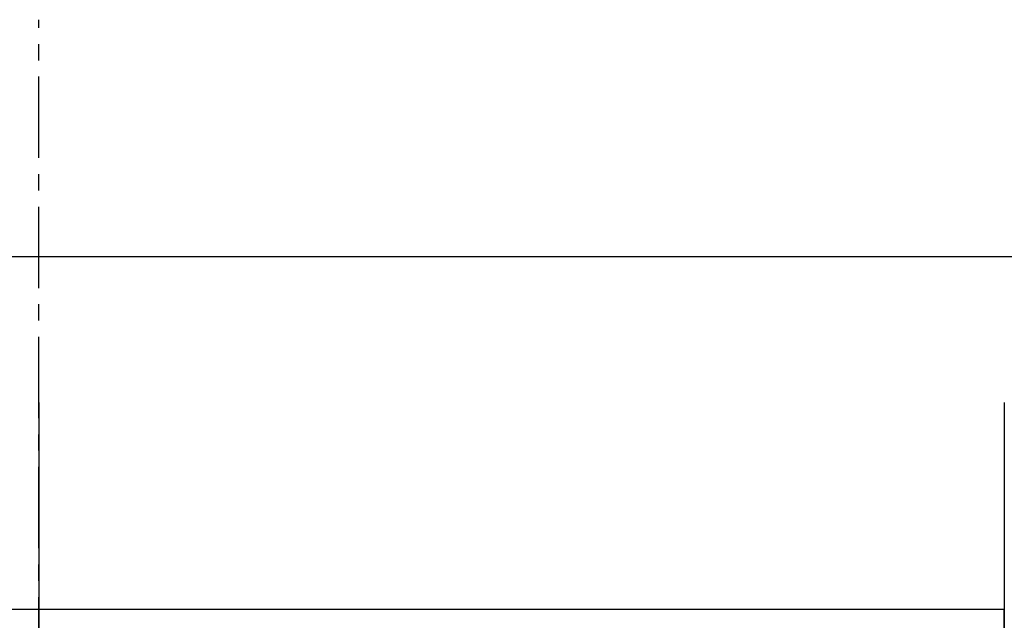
# Model space of a CAD drawing. Header units: inches. Extents: x 0.7 to 43.6, y 0.3 to 38.8.
# Tile 86 of 95: x 27.5 to 33.5, y 31.3 to 35. Entities that reach past the tile are written whole.
import ezdxf

# ---------------------------------------------------------------- set-up
doc = ezdxf.new("R2010")
doc.units = ezdxf.units.IN
doc.header["$MEASUREMENT"] = 0
doc.linetypes.add('CENTERX2', pattern=[0.8, 0.5, -0.1, 0.1, -0.1])

msp = doc.modelspace()

# ---------------------------------------------------------------- linework, layer by layer
at = {"color": 7, "linetype": 'CENTERX2'}
msp.add_line((27.602959, 27.706229), (27.602959, 34.956229), dxfattribs=at)
at = {"color": 174, "linetype": 'Continuous', "lineweight": 25}
msp.add_line((0.68743, 33.500004), (43.31243, 33.500004), dxfattribs=at)
for p, q in [((27.602959, 32.602839), (27.602959, 23.309277)), ((33.540459, 32.602839), (33.540459, 23.309277))]:
    msp.add_line(p, q)
at = {"color": 7, "linetype": 'Continuous'}
for p, q in [((21.665459, 31.331229), (27.602959, 31.331229)), ((27.602959, 24.081229), (27.602959, 31.331229)), ((27.602959, 24.081229), (27.602959, 31.331229)), ((27.602959, 31.331229), (33.540459, 31.331229)), ((33.540459, 24.081229), (33.540459, 31.331229))]:
    msp.add_line(p, q, dxfattribs=at)

doc.saveas('drawing.dxf')
